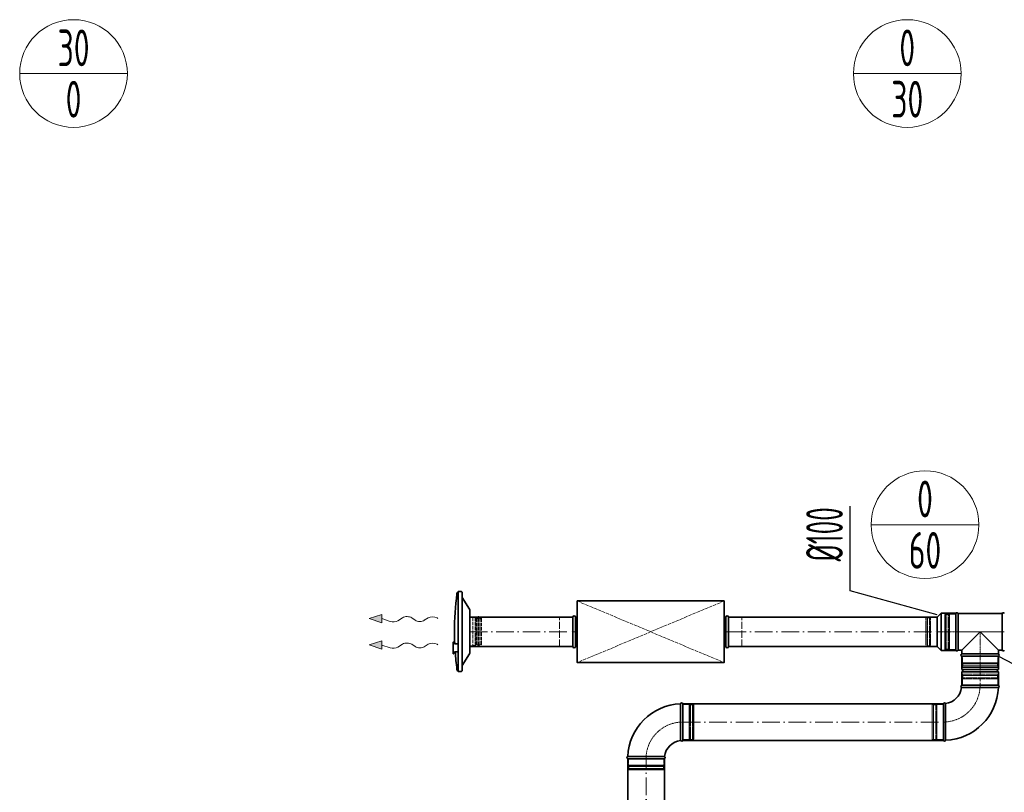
# Model space of a CAD drawing. Header units: millimetres. Extents: x -118717 to 8962, y 22910 to 145283.
# Tile 121 of 193: x -4873 to -1521, y 25812 to 28444. Entities that reach past the tile are written whole.
import ezdxf
from ezdxf.enums import TextEntityAlignment as Align

# ---------------------------------------------------------------- set-up
doc = ezdxf.new("R2010")
doc.units = ezdxf.units.MM
for name, pattern in [('ACAD_ISO02W100', [15, 12, -3]), ('ACAD_ISO10W100', [18, 12, -3, 0, -3]), ('phl_thick', [0])]:
    doc.linetypes.add(name, pattern=pattern)
for name, color, linetype, lineweight in [('VZT_01 SUP (PŘÍVOD) - OBRYS', 5, 'Continuous', 35), ('VZT_02 SUP (PŘÍVOD) - OSA', 5, 'ACAD_ISO10W100', 5), ('VZT_30 DISTRIBUČNÍ PRVKY - OBRYS', 1, 'Continuous', 35), ('VZT_35 TLUMIČE HLUKU - OBRYS', 1, 'Continuous', 35), ('VZT_36 TLUMIČE HLUKU - OSA', 1, 'ACAD_ISO10W100', 5), ('VZT_37 TLUMIČE HLUKU - DETAIL', 8, 'ACAD_ISO02W100', 5), ('VZT_52 POPIS - DISTRIBUCE', 7, 'Continuous', 5), ('VZT_60_KOTY - DIMENZE', 7, 'Continuous', 5)]:
    doc.layers.add(name, color=color, linetype=linetype, lineweight=lineweight)
for name, color, linetype, lineweight, plot in [('VZT_03 SUP (PŘÍVOD) - NETISK', 8, 'ACAD_ISO02W100', 5, False), ('VZT_34 DISTRIBUČNÍ PRVKY - NETISK', 8, 'ACAD_ISO02W100', 5, False), ('VZT_39 TLUMIČE HLUKU - NETISK', 8, 'ACAD_ISO02W100', 5, False)]:
    doc.layers.add(name, color=color, linetype=linetype, lineweight=lineweight, plot=plot)
doc.styles.add('EVORA_125', font='isocp.shx', dxfattribs={"width": 0.6, "height": 125})
doc.styles.add('JS', font='isocp.shx', dxfattribs={"width": 0.6, "height": 125})

msp = doc.modelspace()

# ---------------------------------------------------------------- linework, layer by layer
at = {"color": 0, "lineweight": 13}
for p, q in [((-3683, 26404.7), (-3639.8, 26418.1)), ((-3640.2, 26390.1), (-3683, 26404.7)), ((-3640.2, 26390.1), (-3640, 26404.1)), ((-3639.8, 26418.1), (-3640, 26404.1)), ((-3640, 26404.1), (-3611.4, 26394.4)), ((-3585.9, 26396.6), (-3569.4, 26407.1)), ((-3538.5, 26406.6), (-3526.5, 26398.7)), ((-3495.6, 26398.3), (-3482.6, 26406.4)), ((-3683, 26314.7), (-3639.8, 26328.1)), ((-3639.8, 26328.1), (-3640, 26314.1)), ((-3640.2, 26300.1), (-3683, 26314.7)), ((-3640.2, 26300.1), (-3640, 26314.1)), ((-3640, 26314.1), (-3611.4, 26304.4)), ((-3585.9, 26306.6), (-3569.4, 26317.1)), ((-3538.5, 26316.6), (-3526.5, 26308.7)), ((-3495.6, 26308.3), (-3482.6, 26316.4))]:
    msp.add_line(p, q, dxfattribs=at)
at = {"lineweight": 13}
for p, q in [((-3452.4, 26406.5), (-3449.4, 26404.7)), ((-3452.4, 26316.5), (-3449.4, 26314.7))]:
    msp.add_line(p, q, dxfattribs=at)
at = {"color": 0, "lineweight": 13, "extrusion": (0, 0, -1)}
for centre, start_param, end_param in [((-3601.3, 26406.2), 3.908129, 5.191299), ((-3554.1, 26397.5), 0.766537, 2.375056), ((-3510.9, 26407.8), 3.908129, 5.516649), ((-3467.2, 26396.9), 0.766537, 2.320574), ((-3554.1, 26307.5), 0.766537, 2.375056), ((-3467.2, 26306.9), 0.766537, 2.320574), ((-3601.3, 26316.2), 3.908129, 5.191299), ((-3510.9, 26317.8), 3.908129, 5.516649)]:
    msp.add_ellipse(centre, major_axis=(-21.5, 0.3), ratio=0.625, start_param=start_param, end_param=end_param, dxfattribs=at)
at = {"color": 0, "lineweight": 13}
for points in [[(-3640.2, 26390.1), (-3639.8, 26418.1), (-3683, 26404.7)], [(-3640.2, 26300.1), (-3639.8, 26328.1), (-3683, 26314.7)]]:
    msp.add_solid(points, dxfattribs=at)
at = {"layer": 'VZT_01 SUP (PŘÍVOD) - OBRYS'}
for p, q in [((-1749.8, 26408.8), (-1736.3, 26422.3)), ((-1736.3, 26295.3), (-1736.3, 26422.3)), ((-1685.8, 26422.3), (-1736.3, 26422.3)), ((-1685.8, 26295.3), (-1685.8, 26422.3)), ((-1685.8, 26296.3), (-1685.8, 26421.3)), ((-1678.1, 26296.3), (-1678.1, 26421.3)), ((-1678.1, 26421.3), (-1528.4, 26421.3)), ((-1528.4, 26296.3), (-1528.4, 26421.3)), ((-1749.8, 26308.8), (-1749.8, 26408.8)), ((-1665.8, 26296.3), (-1603.3, 26358.8)), ((-1603.3, 26358.8), (-1540.8, 26296.3)), ((-1749.8, 26308.8), (-1736.3, 26295.3)), ((-1685.8, 26295.3), (-1736.3, 26295.3)), ((-1678.1, 26296.3), (-1665.8, 26296.3)), ((-1665.8, 26283.5), (-1665.8, 26296.3)), ((-1540.8, 26283.5), (-1540.8, 26296.3)), ((-1540.8, 26296.3), (-1528.4, 26296.3)), ((-1540.8, 26283.5), (-1665.8, 26283.5)), ((-1665.8, 26275.8), (-1540.8, 26275.8)), ((-1665.8, 26275.8), (-1665.8, 26230.3)), ((-1540.8, 26275.8), (-1665.8, 26275.8)), ((-1540.8, 26275.8), (-1540.8, 26230.3)), ((-1665.8, 26230.3), (-1540.8, 26230.3)), ((-1665.8, 26222.3), (-1540.8, 26222.3)), ((-1665.8, 26222.3), (-1665.8, 26176.8)), ((-1540.8, 26222.3), (-1540.8, 26176.8)), ((-1665.8, 26176.8), (-1540.8, 26176.8)), ((-1665.8, 26176.8), (-1540.8, 26176.8)), ((-2615.6, 26114.3), (-2615.6, 25989.3)), ((-1728.3, 25989.3), (-1728.3, 26114.3)), ((-2678.1, 25926.8), (-2803.1, 25926.8))]:
    msp.add_line(p, q, dxfattribs=at)
for points in [[(-2989.9, 26409.1), (-3340.9, 26409.1)], [(-1748.4, 26408.8), (-2459.9, 26408.8)], [(-2989.9, 26309.1), (-3340.9, 26309.1)], [(-1748.4, 26308.8), (-2459.9, 26308.8)], [(-1728.3, 26114.3), (-2615.6, 26114.3)], [(-1728.3, 25989.3), (-2615.6, 25989.3)], [(-2803.1, 25926.8), (-2803.1, 25442.2)], [(-2678.1, 25926.8), (-2678.1, 25442.2)]]:
    msp.add_lwpolyline(points, dxfattribs=at)
for centre, radius, start, end in [((-1681.9, 26419.7), 4.17, 23.4678, 156.5322), ((-1524.6, 26419.7), 4.17, 23.4678, 156.5322), ((-1681.9, 26298), 4.17, 203.4678, 336.5322), ((-1524.6, 26298), 4.17, 203.4678, 336.5322), ((-1664.1, 26279.7), 4.17, 113.4678, 246.5322), ((-1542.4, 26279.7), 4.17, 293.4678, 66.5322), ((-1665.8, 26226.3), 4, 270, 90), ((-1540.8, 26226.3), 4, 90, 270), ((-1728.3, 26176.8), 62.5, 276.8302, 353.1698), ((-1728.3, 26176.8), 187.5, 272.3607, 357.6393), ((-1664.1, 26173), 4.17, 113.4678, 239.7019), ((-1542.4, 26173), 4.17, 291.1072, 66.5322), ((-2615.6, 25926.8), 187.5, 92.3607, 177.6393), ((-2619.4, 26112.7), 4.17, 23.4678, 158.8928), ((-1724.4, 26112.7), 4.17, 30.2981, 156.5322), ((-2615.6, 25926.8), 62.5, 96.8302, 173.1698), ((-2619.4, 25991), 4.17, 210.2981, 336.5322), ((-1724.4, 25991), 4.17, 203.4678, 338.8928), ((-2801.4, 25930.7), 4.17, 111.1072, 246.5322), ((-2679.7, 25930.7), 4.17, 293.4678, 59.7019)]:
    msp.add_arc(centre, radius, start, end, dxfattribs=at)
for points, knots in [([(-1666.2, 26169.4), (-1666.2, 26169.4), (-1664.6, 26169.4), (-1658.5, 26169.3), (-1654, 26169.3), (-1642.6, 26169.3), (-1635.8, 26169.2), (-1620.8, 26169.2), (-1612.7, 26169.2), (-1596.4, 26169.2), (-1588.3, 26169.2), (-1573.1, 26169.1), (-1566.1, 26169.1), (-1554.3, 26169.1), (-1549.6, 26169.1), (-1543, 26169.1), (-1541.2, 26169.1), (-1540.9, 26169.1), (-1540.9, 26169.1), (-1540.9, 26169.1)], [0, 0, 0, 0, 24.235852, 24.235852, 48.531845, 48.531845, 73.024415, 73.024415, 97.570898, 97.570898, 122.078339, 122.078339, 146.53579, 146.53579, 170.957495, 170.957495, 195.359468, 195.359468, 197.168246, 197.168246, 197.168246, 197.168246]), ([(-2623, 25988.9), (-2623, 25988.9), (-2623, 25988.9), (-2623, 25989.3), (-2623, 25989.6), (-2623, 25990.6), (-2623, 25991.4), (-2623, 25994.6), (-2623, 25997.7), (-2623.1, 26006.6), (-2623.1, 26012.8), (-2623.2, 26026.9), (-2623.2, 26034.7), (-2623.2, 26051), (-2623.2, 26059.2), (-2623.2, 26075.1), (-2623.2, 26082.5), (-2623.3, 26095.7), (-2623.3, 26101.3), (-2623.3, 26108.3), (-2623.3, 26110.4), (-2623.3, 26113.4), (-2623.3, 26114.2), (-2623.3, 26114.2)], [197.067977, 197.067977, 197.067977, 197.067977, 201.792196, 201.792196, 209.190204, 209.190204, 218.040239, 218.040239, 237.760854, 237.760854, 262.206108, 262.206108, 286.831239, 286.831239, 311.323072, 311.323072, 335.946087, 335.946087, 360.704397, 360.704397, 377.088273, 377.088273, 394.105327, 394.105327, 394.105327, 394.105327]), ([(-1720.8, 26114.8), (-1720.8, 26114.8), (-1720.8, 26114.7), (-1720.8, 26114.4), (-1720.8, 26114.1), (-1720.8, 26113), (-1720.8, 26112.2), (-1720.8, 26109.1), (-1720.8, 26106), (-1720.7, 26097), (-1720.7, 26090.9), (-1720.6, 26076.8), (-1720.6, 26068.9), (-1720.6, 26052.7), (-1720.6, 26044.5), (-1720.6, 26028.6), (-1720.6, 26021.1), (-1720.5, 26008), (-1720.5, 26002.4), (-1720.5, 25995.4), (-1720.5, 25993.3), (-1720.5, 25990.3), (-1720.5, 25989.5), (-1720.5, 25989.5)], [197.067977, 197.067977, 197.067977, 197.067977, 201.792196, 201.792196, 209.190204, 209.190204, 218.040239, 218.040239, 237.760854, 237.760854, 262.206108, 262.206108, 286.831239, 286.831239, 311.323072, 311.323072, 335.946087, 335.946087, 360.704397, 360.704397, 377.088273, 377.088273, 394.105327, 394.105327, 394.105327, 394.105327]), ([(-2677.6, 25934.3), (-2677.6, 25934.3), (-2679.2, 25934.3), (-2685.3, 25934.3), (-2689.8, 25934.3), (-2701.2, 25934.4), (-2708, 25934.4), (-2723, 25934.5), (-2731.1, 25934.5), (-2747.4, 25934.5), (-2755.5, 25934.5), (-2770.7, 25934.5), (-2777.7, 25934.5), (-2789.5, 25934.5), (-2794.2, 25934.5), (-2800.8, 25934.6), (-2802.6, 25934.6), (-2802.9, 25934.6), (-2802.9, 25934.6), (-2802.9, 25934.6)], [0, 0, 0, 0, 24.235852, 24.235852, 48.531845, 48.531845, 73.024415, 73.024415, 97.570898, 97.570898, 122.078339, 122.078339, 146.53579, 146.53579, 170.957495, 170.957495, 195.359468, 195.359468, 197.168246, 197.168246, 197.168246, 197.168246])]:
    msp.add_open_spline(points, degree=3, knots=knots, dxfattribs=at)
at = {"layer": 'VZT_02 SUP (PŘÍVOD) - OSA', "ltscale": 5}
for points in [[(-3340.9, 26359.1), (-2989.9, 26359.1)], [(-2459.9, 26358.8), (-1748.4, 26358.8)], [(-2615.6, 26051.8), (-1728.3, 26051.8)], [(-2740.6, 25442.2), (-2740.6, 25926.8)]]:
    msp.add_lwpolyline(points, dxfattribs=at)
at = {"layer": 'VZT_02 SUP (PŘÍVOD) - OSA', "ltscale": 0.3}
msp.add_lwpolyline([(-1685.8, 26358.8), (-1749.8, 26358.8)], dxfattribs=at)
at = {"layer": 'VZT_02 SUP (PŘÍVOD) - OSA', "ltscale": 0.3, "elevation": 0}
msp.add_lwpolyline([(-1603.3, 26275.8), (-1603.3, 26358.8)], dxfattribs=at)
at = {"layer": 'VZT_02 SUP (PŘÍVOD) - OSA', "elevation": 0}
msp.add_lwpolyline([(-1603.3, 26275.8), (-1603.3, 26176.8)], dxfattribs=at)
at = {"layer": 'VZT_02 SUP (PŘÍVOD) - OSA', "ltscale": 0.3}
for points in [[(-1603.3, 26176.8), (-1603.3, 26176.8, -0.414214), (-1728.3, 26051.8), (-1728.3, 26051.8)], [(-2740.6, 25926.8), (-2740.6, 25926.8, -0.414214), (-2615.6, 26051.8), (-2615.6, 26051.8)]]:
    msp.add_lwpolyline(points, format="xyb", dxfattribs=at)
at = {"layer": 'VZT_03 SUP (PŘÍVOD) - NETISK', "ltscale": 0.4}
for p, q in [((-1723.8, 26298.8), (-1723.8, 26418.8)), ((-1719.8, 26418.8), (-1723.8, 26418.8)), ((-1719.8, 26298.8), (-1719.8, 26418.8)), ((-1719.3, 26297.8), (-1719.3, 26419.8)), ((-1718.8, 26419.8), (-1719.3, 26419.8)), ((-1718.8, 26297.8), (-1718.8, 26419.8)), ((-1711.8, 26297.8), (-1711.8, 26419.8)), ((-1711.3, 26419.8), (-1711.8, 26419.8)), ((-1711.3, 26297.8), (-1711.3, 26419.8)), ((-1707.8, 26298.8), (-1707.8, 26418.8)), ((-1685.8, 26418.8), (-1707.8, 26418.8)), ((-1787.8, 26407.8), (-1787.8, 26309.8)), ((-1787.8, 26407.8), (-1783.8, 26407.8)), ((-1783.8, 26407.8), (-1783.8, 26309.8)), ((-1783.8, 26406.8), (-1783.3, 26406.8)), ((-1783.3, 26408.8), (-1783.3, 26308.8)), ((-1783.3, 26408.8), (-1782.8, 26408.8)), ((-1782.8, 26408.8), (-1782.8, 26308.8)), ((-1782.8, 26406.8), (-1775.8, 26406.8)), ((-1775.8, 26408.8), (-1775.8, 26308.8)), ((-1775.8, 26408.8), (-1775.3, 26408.8)), ((-1775.3, 26408.8), (-1775.3, 26308.8)), ((-1775.3, 26406.8), (-1771.8, 26406.8)), ((-1771.8, 26407.8), (-1771.8, 26309.8)), ((-1771.8, 26407.8), (-1749.8, 26407.8)), ((-1719.3, 26417.8), (-1719.8, 26417.8)), ((-1711.8, 26417.8), (-1718.8, 26417.8)), ((-1707.8, 26417.8), (-1711.3, 26417.8)), ((-1787.8, 26309.8), (-1783.8, 26309.8)), ((-1783.8, 26310.8), (-1783.3, 26310.8)), ((-1783.3, 26308.8), (-1782.8, 26308.8)), ((-1782.8, 26310.8), (-1775.8, 26310.8)), ((-1775.8, 26308.8), (-1775.3, 26308.8)), ((-1775.3, 26310.8), (-1771.8, 26310.8)), ((-1771.8, 26309.8), (-1749.8, 26309.8)), ((-1719.8, 26298.8), (-1723.8, 26298.8)), ((-1719.3, 26299.8), (-1719.8, 26299.8)), ((-1718.8, 26297.8), (-1719.3, 26297.8)), ((-1711.8, 26299.8), (-1718.8, 26299.8)), ((-1711.3, 26297.8), (-1711.8, 26297.8)), ((-1707.8, 26299.8), (-1711.3, 26299.8)), ((-1685.8, 26298.8), (-1707.8, 26298.8)), ((-1663.3, 26275.8), (-1663.3, 26253.8)), ((-1543.3, 26253.8), (-1663.3, 26253.8)), ((-1662.3, 26253.8), (-1662.3, 26250.3)), ((-1544.3, 26253.8), (-1544.3, 26250.3)), ((-1543.3, 26275.8), (-1543.3, 26253.8)), ((-1542.3, 26250.3), (-1664.3, 26250.3)), ((-1664.3, 26250.3), (-1664.3, 26249.8)), ((-1542.3, 26249.8), (-1664.3, 26249.8)), ((-1542.3, 26242.8), (-1664.3, 26242.8)), ((-1664.3, 26242.8), (-1664.3, 26242.3)), ((-1542.3, 26242.3), (-1664.3, 26242.3)), ((-1543.3, 26241.8), (-1663.3, 26241.8)), ((-1663.3, 26241.8), (-1663.3, 26237.8)), ((-1543.3, 26237.8), (-1663.3, 26237.8)), ((-1662.3, 26249.8), (-1662.3, 26242.8)), ((-1662.3, 26242.3), (-1662.3, 26241.8)), ((-1544.3, 26249.8), (-1544.3, 26242.8)), ((-1544.3, 26242.3), (-1544.3, 26241.8)), ((-1543.3, 26241.8), (-1543.3, 26237.8)), ((-1542.3, 26250.3), (-1542.3, 26249.8)), ((-1542.3, 26242.8), (-1542.3, 26242.3)), ((-1664.3, 26210.3), (-1542.3, 26210.3)), ((-1664.3, 26209.8), (-1664.3, 26210.3)), ((-1664.3, 26209.8), (-1542.3, 26209.8)), ((-1664.3, 26202.8), (-1542.3, 26202.8)), ((-1664.3, 26202.3), (-1664.3, 26202.8)), ((-1664.3, 26202.3), (-1542.3, 26202.3)), ((-1663.3, 26214.8), (-1543.3, 26214.8)), ((-1663.3, 26210.8), (-1663.3, 26214.8)), ((-1663.3, 26210.8), (-1543.3, 26210.8)), ((-1663.3, 26198.8), (-1543.3, 26198.8)), ((-1663.3, 26176.8), (-1663.3, 26198.8)), ((-1662.3, 26210.3), (-1662.3, 26210.8)), ((-1662.3, 26202.8), (-1662.3, 26209.8)), ((-1662.3, 26198.8), (-1662.3, 26202.3)), ((-1544.3, 26210.3), (-1544.3, 26210.8)), ((-1544.3, 26202.8), (-1544.3, 26209.8)), ((-1544.3, 26198.8), (-1544.3, 26202.3)), ((-1543.3, 26210.8), (-1543.3, 26214.8)), ((-1543.3, 26176.8), (-1543.3, 26198.8)), ((-1542.3, 26209.8), (-1542.3, 26210.3)), ((-1542.3, 26202.3), (-1542.3, 26202.8)), ((-2615.6, 26111.8), (-2593.6, 26111.8)), ((-2593.6, 26111.8), (-2593.6, 25991.8)), ((-2593.6, 26110.8), (-2590.1, 26110.8)), ((-2590.1, 26112.8), (-2590.1, 25990.8)), ((-2590.1, 26112.8), (-2589.6, 26112.8)), ((-2589.6, 26112.8), (-2589.6, 25990.8)), ((-2589.6, 26110.8), (-2582.6, 26110.8)), ((-2582.6, 26112.8), (-2582.6, 25990.8)), ((-2582.6, 26112.8), (-2582.1, 26112.8)), ((-2582.1, 26112.8), (-2582.1, 25990.8)), ((-2582.1, 26110.8), (-2581.6, 26110.8)), ((-2581.6, 26111.8), (-2581.6, 25991.8)), ((-2581.6, 26111.8), (-2577.6, 26111.8)), ((-2577.6, 26111.8), (-2577.6, 25991.8)), ((-1766.3, 25991.8), (-1766.3, 26111.8)), ((-1762.3, 26111.8), (-1766.3, 26111.8)), ((-1762.3, 25991.8), (-1762.3, 26111.8)), ((-1761.8, 26110.8), (-1762.3, 26110.8)), ((-1761.8, 25990.8), (-1761.8, 26112.8)), ((-1761.3, 26112.8), (-1761.8, 26112.8)), ((-1761.3, 25990.8), (-1761.3, 26112.8)), ((-1754.3, 26110.8), (-1761.3, 26110.8)), ((-1754.3, 25990.8), (-1754.3, 26112.8)), ((-1753.8, 26112.8), (-1754.3, 26112.8)), ((-1753.8, 25990.8), (-1753.8, 26112.8)), ((-1750.3, 26110.8), (-1753.8, 26110.8)), ((-1750.3, 25991.8), (-1750.3, 26111.8)), ((-1728.3, 26111.8), (-1750.3, 26111.8)), ((-2615.6, 25991.8), (-2593.6, 25991.8)), ((-2593.6, 25992.8), (-2590.1, 25992.8)), ((-2590.1, 25990.8), (-2589.6, 25990.8)), ((-2589.6, 25992.8), (-2582.6, 25992.8)), ((-2582.6, 25990.8), (-2582.1, 25990.8)), ((-2582.1, 25992.8), (-2581.6, 25992.8)), ((-2581.6, 25991.8), (-2577.6, 25991.8)), ((-1762.3, 25991.8), (-1766.3, 25991.8)), ((-1761.8, 25992.8), (-1762.3, 25992.8)), ((-1761.3, 25990.8), (-1761.8, 25990.8)), ((-1754.3, 25992.8), (-1761.3, 25992.8)), ((-1753.8, 25990.8), (-1754.3, 25990.8)), ((-1750.3, 25992.8), (-1753.8, 25992.8)), ((-1728.3, 25991.8), (-1750.3, 25991.8)), ((-2800.6, 25926.8), (-2800.6, 25904.8)), ((-2680.6, 25926.8), (-2680.6, 25904.8)), ((-2679.6, 25901.3), (-2801.6, 25901.3)), ((-2801.6, 25901.3), (-2801.6, 25900.8)), ((-2679.6, 25900.8), (-2801.6, 25900.8)), ((-2679.6, 25893.8), (-2801.6, 25893.8)), ((-2801.6, 25893.8), (-2801.6, 25893.3)), ((-2679.6, 25893.3), (-2801.6, 25893.3)), ((-2680.6, 25904.8), (-2800.6, 25904.8)), ((-2680.6, 25892.8), (-2800.6, 25892.8)), ((-2800.6, 25892.8), (-2800.6, 25888.8)), ((-2680.6, 25888.8), (-2800.6, 25888.8)), ((-2799.6, 25904.8), (-2799.6, 25901.3)), ((-2799.6, 25900.8), (-2799.6, 25893.8)), ((-2799.6, 25893.3), (-2799.6, 25892.8)), ((-2681.6, 25904.8), (-2681.6, 25901.3)), ((-2681.6, 25900.8), (-2681.6, 25893.8)), ((-2681.6, 25893.3), (-2681.6, 25892.8)), ((-2680.6, 25892.8), (-2680.6, 25888.8)), ((-2679.6, 25901.3), (-2679.6, 25900.8)), ((-2679.6, 25893.8), (-2679.6, 25893.3))]:
    msp.add_line(p, q, dxfattribs=at)
at = {"layer": 'VZT_03 SUP (PŘÍVOD) - NETISK', "ltscale": 0.4, "elevation": 0}
msp.add_lwpolyline([(-1685.8, 26358.8), (-1520.8, 26358.8)], dxfattribs=at)
at = {"layer": 'VZT_30 DISTRIBUČNÍ PRVKY - OBRYS'}
for points in [[(-3392.9, 26359.9, -0.0327), (-3384.4, 26488.5), (-3383.9, 26491.4, -0.36397), (-3380.9, 26493.9), (-3379.9, 26493.9)], [(-3379.9, 26496.4), (-3379.9, 26223.4), (-3370.8, 26223.4, 0.414214), (-3366.9, 26227.3), (-3366.9, 26492.6, 0.414214), (-3370.8, 26496.4), (-3379.9, 26496.4)], [(-3366.9, 26243.8), (-3341.5, 26284.2, 0.141374), (-3340.9, 26286.3), (-3340.9, 26433.6, 0.141374), (-3341.5, 26435.7), (-3366.9, 26476)], [(-3392.9, 26359.9, 0.010645), (-3392, 26318, 0.010645)], [(-3379.9, 26290.7), (-3392.3, 26290.7, 0.267949), (-3392.7, 26290.5), (-3396, 26284.7, -0.267949), (-3396.4, 26284.5), (-3397, 26284.5), (-3397, 26324.1), (-3396.4, 26324.1, -0.267949), (-3396, 26323.9), (-3392.7, 26318.2, 0.267949), (-3392.3, 26318), (-3379.9, 26318)], [(-3390.4, 26290.7, 0.015115), (-3384.4, 26231.4), (-3383.9, 26228.4, 0.36397), (-3380.9, 26225.9), (-3379.9, 26225.9)]]:
    msp.add_lwpolyline(points, format="xyb", dxfattribs=at)
at = {"layer": 'VZT_34 DISTRIBUČNÍ PRVKY - NETISK'}
for points in [[(-3340.9, 26408.4), (-3330.9, 26408.4), (-3330.9, 26311.4), (-3340.9, 26311.4)], [(-3340.9, 26408.4), (-3340.9, 26311.4)], [(-3323, 26407.4), (-3323, 26359.9)], [(-3320.4, 26405.5), (-3320.4, 26359.9)], [(-3316.7, 26403.8), (-3316.7, 26359.9)], [(-3305.1, 26404.6), (-3305.1, 26359.9)], [(-3304.8, 26403.7), (-3300.9, 26405.1), (-3300.9, 26359.9)], [(-3323, 26312.4), (-3323, 26359.9)], [(-3320.4, 26314.4), (-3320.4, 26359.9)], [(-3316.7, 26316), (-3316.7, 26359.9)], [(-3305.1, 26315.2), (-3305.1, 26359.9)], [(-3304.8, 26316.2), (-3300.9, 26314.8), (-3300.9, 26359.9)]]:
    msp.add_lwpolyline(points, dxfattribs=at)
for points in [[(-3330.9, 26407.4), (-3323, 26407.4, -0.291473), (-3320.6, 26405.9, -0.291473)], [(-3311, 26412), (-3312.4, 26406.1, 0.058981), (-3312.5, 26405.5), (-3312.5, 26359.9)], [(-3311, 26412), (-3309.6, 26406.3, -0.060863), (-3309.5, 26405.7), (-3309.5, 26359.9)], [(-3311, 26307.8), (-3312.4, 26313.7, -0.058981), (-3312.5, 26314.4), (-3312.5, 26359.9)], [(-3311, 26307.8), (-3309.6, 26313.5, 0.060863), (-3309.5, 26314.2), (-3309.5, 26359.9)], [(-3330.9, 26312.4), (-3323, 26312.4, 0.291473), (-3320.6, 26314, 0.291473)]]:
    msp.add_lwpolyline(points, format="xyb", dxfattribs=at)
for centre, radius, start, end in [((-3317.2, 26407.7), 3.88, 207.4993, 276.6735), ((-3310.3, 26395.6), 10.5, 59.7176, 127.8378), ((-3317.2, 26312.2), 3.88, 83.3265, 152.5007), ((-3310.3, 26324.3), 10.5, 232.1622, 300.2824)]:
    msp.add_arc(centre, radius, start, end, dxfattribs=at)
at = {"layer": 'VZT_35 TLUMIČE HLUKU - OBRYS'}
for p, q in [((-2989.9, 26309.1), (-2989.9, 26409.1)), ((-2459.9, 26309.1), (-2459.9, 26409.1))]:
    msp.add_line(p, q, dxfattribs=at)
msp.add_lwpolyline([(-2474.9, 26464.1), (-2974.9, 26464.1), (-2974.9, 26254.1), (-2474.9, 26254.1)], close=True, dxfattribs=at)
for points in [[(-2980.9, 26309.1), (-2980.9, 26409.1)], [(-2980.9, 26409.1), (-2974.9, 26409.1)], [(-2468.9, 26409.1), (-2474.9, 26409.1)], [(-2468.9, 26309.1), (-2468.9, 26409.1)], [(-2980.9, 26309.1), (-2974.9, 26309.1)], [(-2468.9, 26309.1), (-2474.9, 26309.1)]]:
    msp.add_lwpolyline(points, dxfattribs=at)
for centre, start, end in [((-2985.4, 26409.1), 0, 180), ((-2464.4, 26409.1), 0, 180), ((-2985.4, 26309.1), 180, 0), ((-2464.4, 26309.1), 180, 0)]:
    msp.add_arc(centre, 4.5, start, end, dxfattribs=at)
at = {"layer": 'VZT_36 TLUMIČE HLUKU - OSA', "ltscale": 5}
for points in [[(-2989.9, 26359.1), (-2974.9, 26359.1)], [(-2459.9, 26359.1), (-2474.9, 26359.1)], [(-2459.9, 26359.1), (-2474.9, 26359.1)], [(-2459.9, 26359.1), (-2474.9, 26359.1)]]:
    msp.add_lwpolyline(points, dxfattribs=at)
at = {"layer": 'VZT_37 TLUMIČE HLUKU - DETAIL', "lineweight": 5}
for points in [[(-2474.9, 26464.1), (-2974.9, 26254.1)], [(-2974.9, 26464.1), (-2474.9, 26254.1)]]:
    msp.add_lwpolyline(points, dxfattribs=at)
at = {"layer": 'VZT_39 TLUMIČE HLUKU - NETISK', "ltscale": 2}
for points in [[(-2989.9, 26309.1), (-3034.9, 26309.1), (-3034.9, 26409.1), (-2989.9, 26409.1)], [(-2459.9, 26309.1), (-2414.9, 26309.1), (-2414.9, 26409.1), (-2459.9, 26409.1)]]:
    msp.add_lwpolyline(points, dxfattribs=at)
at = {"layer": 'VZT_52 POPIS - DISTRIBUCE'}
for p, q in [((-4873.4, 28260.3), (-4506.6, 28260.3)), ((-2034.6, 28260.3), (-1667.8, 28260.3)), ((-1974.2, 26723.9), (-1607.4, 26723.9))]:
    msp.add_line(p, q, dxfattribs=at)
for centre in [(-4690, 28260.3), (-1851.2, 28260.3), (-1790.8, 26723.9)]:
    msp.add_circle(centre, 183.4, dxfattribs=at)
at = {"layer": 'VZT_60_KOTY - DIMENZE', "linetype": 'ByBlock', "lineweight": -2}
msp.add_line((-2045.4, 26498.9), (-2045.4, 26548.9), dxfattribs=at)
for points in [[(-2045.4, 26548.9), (-2045.4, 26786.5)], [(-1749.5, 26416.3), (-2045.4, 26498.9)], [(-1540.8, 26275.8), (-1364.7, 26184.6)]]:
    msp.add_lwpolyline(points, dxfattribs=at)

# ---------------------------------------------------------------- texts
at = {"layer": 'VZT_52 POPIS - DISTRIBUCE', "ltscale": 50, "style": 'JS', "width": 0.7}
for s, p in [('30', (-4690, 28347.8)), ('0', (-1851.2, 28347.8)), ('0', (-4690, 28172.8)), ('30', (-1851.2, 28172.8)), ('0', (-1790.8, 26811.4)), ('60', (-1790.8, 26636.4))]:
    msp.add_text(s, height=125, dxfattribs=at).set_placement(p, align=Align.MIDDLE_CENTER)
at = {"layer": 'VZT_60_KOTY - DIMENZE', "linetype": 'phl_thick', "insert": (-2195.4, 26598.9), "char_height": 125, "attachment_point": 1, "rotation": 90, "style": 'EVORA_125'}
msp.add_mtext('%%C100', dxfattribs=at)

doc.saveas('drawing.dxf')
